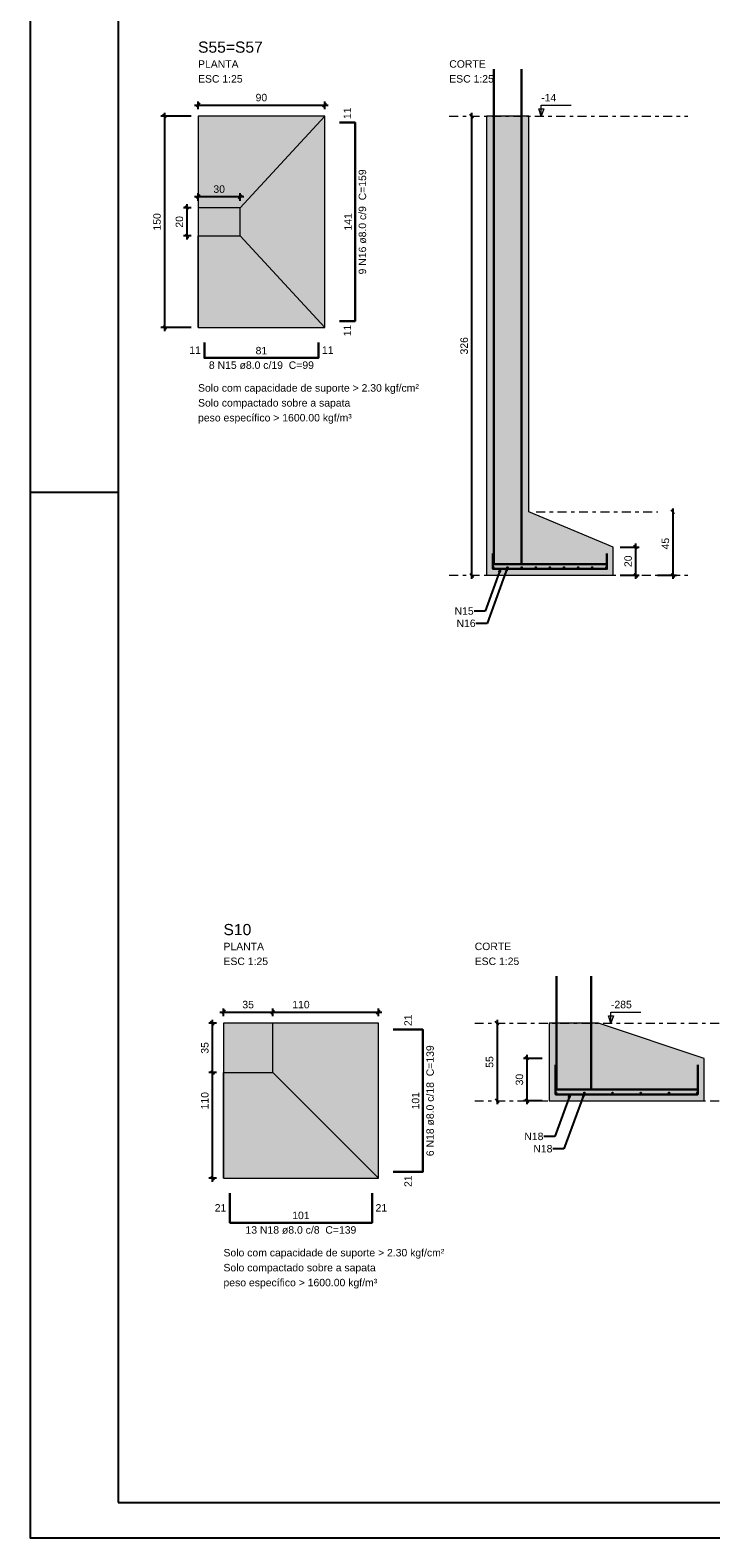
# Model space of a CAD drawing. Header units: millimetres. Extents: x 0 to 119, y 0 to 84.
# Tile 1 of 16: x 0 to 19, y 0 to 43. Entities that reach past the tile are written whole.
import ezdxf

# ---------------------------------------------------------------- set-up
doc = ezdxf.new("R2010")
doc.units = ezdxf.units.MM
doc.header["$MEASUREMENT"] = 0
doc.linetypes.add('DASHDOT', pattern=[2.54, 1.27, -0.635, 0, -0.635])
doc.linetypes.add('NULL', pattern=[0])
doc.layers.get('0').update_dxf_attribs({"lineweight": 18})
for name, color, linetype, lineweight in [('Descrição da armadura', 7, 'Continuous', 0), ('DT-Armadura', 2, 'Continuous', 30), ('DT-Barras no corte', 5, 'Continuous', 5), ('DT-Cotas', 9, 'Continuous', 5), ('DT-Forma', 5, 'Continuous', 5), ('DT-Hachura sapatas em corte', 43, 'Continuous', 5), ('DT-Hachura sapatas em planta', 43, 'Continuous', 5), ('DT-Pontilhado', 9, 'DASHDOT', 5), ('DT-Textos', 7, 'Continuous', 5), ('DT-Título', 3, 'Continuous', 20), ('Textos armaduras', 7, 'Continuous', 0)]:
    doc.layers.add(name, color=color, linetype=linetype, lineweight=lineweight)
doc.layers.add('SEDUC_MARF', color=1, linetype='Continuous')
doc.layers.add('SEDUC_MARGG', color=7, linetype='Continuous')
doc.styles.add('Arial', font='txt')
doc.dimstyles.get("Standard").update_dxf_attribs({"dimtxt": 0.18, "dimasz": 0.18, "dimexe": 0.18, "dimexo": 0.0625, "dimgap": 0.09, "dimtad": 0, "dimtih": 1, "dimtoh": 1, "dimdec": 4, "dimzin": 0, "dimdsep": 46, "dimtxsty": 'Standard', "dimcen": 0.09, "dimadec": 0, "dimazin": 0, "dimtfac": 1, "dimtdec": 4, "dimtofl": 0, "dimtmove": 0, "dimatfit": 3, "dimfxl": 1, "dimtolj": 1, "dimtzin": 0, "dimarcsym": 0})
doc.dimstyles.new('UM_25.000000', dxfattribs={"dimtxt": 0.18, "dimasz": 0.1, "dimexe": 0.1, "dimexo": 0.2, "dimgap": 0, "dimtad": 1, "dimtih": 1, "dimtoh": 1, "dimdec": 1, "dimlfac": 25, "dimzin": 0, "dimdsep": 46, "dimtxsty": 'Standard', "dimcen": 0.09, "dimdle": 0.1, "dimadec": 1, "dimazin": 2, "dimtfac": 1, "dimtdec": 4, "dimtofl": 0, "dimtmove": 0, "dimatfit": 3, "dimfxl": 1, "dimtolj": 1, "dimarcsym": 0})

# ---------------------------------------------------------------- blocks, each defined once
blk = doc.blocks.new('_Oblique')
at = {"color": 0, "linetype": 'ByBlock', "lineweight": -2}
blk.add_line((-0.5, -0.5), (0.5, 0.5), dxfattribs=at)
blk = doc.blocks.new('*D72')
at = {"layer": 'Defpoints', "color": 0}
for p in [(4.7708, 40.379994), (3.8177, 34.379994), (4.7708, 34.379994)]:
    blk.add_point(p, dxfattribs=at)
at = {"layer": 'DT-Cotas', "color": 0, "lineweight": -2}
for p, q in [((4.5708, 40.379994), (3.7177, 40.379994)), ((3.8177, 40.479994), (3.8177, 34.279994)), ((4.5708, 34.379994), (3.7177, 34.379994))]:
    blk.add_line(p, q, dxfattribs=at)
at = {"layer": 'DT-Cotas', "color": 0, "lineweight": -2, "xscale": 0.1, "yscale": 0.1, "zscale": 0.1}
for p, rotation in [((3.8177, 40.379994), 90), ((3.8177, 34.379994), 270)]:
    blk.add_blockref('_Oblique', p, dxfattribs=dict(at, rotation=rotation))
at = {"layer": 'DT-Cotas', "color": 7, "insert": (3.6059, 37.379994), "char_height": 0.2118, "attachment_point": 5, "rotation": 90, "style": 'Arial'}
blk.add_mtext('\\A1;150', dxfattribs=at)
blk = doc.blocks.new('*D73')
at = {"layer": 'Defpoints', "color": 0}
for p in [(8.3708, 40.697694), (4.7708, 40.379994), (8.3708, 40.379994)]:
    blk.add_point(p, dxfattribs=at)
at = {"layer": 'DT-Cotas', "color": 0, "lineweight": -2}
for p, q in [((4.6708, 40.697694), (8.4708, 40.697694)), ((4.7708, 40.579994), (4.7708, 40.797694)), ((8.3708, 40.579994), (8.3708, 40.797694))]:
    blk.add_line(p, q, dxfattribs=at)
at = {"layer": 'DT-Cotas', "color": 0, "lineweight": -2, "xscale": 0.1, "yscale": 0.1, "zscale": 0.1, "rotation": 180}
blk.add_blockref('_Oblique', (4.7708, 40.697694), dxfattribs=at)
at = {"layer": 'DT-Cotas', "color": 0, "lineweight": -2, "xscale": 0.1, "yscale": 0.1, "zscale": 0.1}
blk.add_blockref('_Oblique', (8.3708, 40.697694), dxfattribs=at)
at = {"layer": 'DT-Cotas', "color": 7, "insert": (6.5708, 40.909494), "char_height": 0.2118, "attachment_point": 5, "rotation": 0.0057296, "style": 'Arial'}
blk.add_mtext('\\A1;90', dxfattribs=at)
blk = doc.blocks.new('*D74')
at = {"layer": 'Defpoints', "color": 0}
for p in [(4.7708, 37.779994), (4.4531, 36.979994), (4.7708, 36.979994)]:
    blk.add_point(p, dxfattribs=at)
at = {"layer": 'DT-Cotas', "color": 0, "lineweight": -2}
for p, q in [((4.5708, 37.779994), (4.3531, 37.779994)), ((4.4531, 37.879994), (4.4531, 36.879994)), ((4.5708, 36.979994), (4.3531, 36.979994))]:
    blk.add_line(p, q, dxfattribs=at)
at = {"layer": 'DT-Cotas', "color": 0, "lineweight": -2, "xscale": 0.1, "yscale": 0.1, "zscale": 0.1}
for p, rotation in [((4.4531, 37.779994), 90), ((4.4531, 36.979994), 270)]:
    blk.add_blockref('_Oblique', p, dxfattribs=dict(at, rotation=rotation))
at = {"layer": 'DT-Cotas', "color": 7, "insert": (4.2413, 37.379994), "char_height": 0.2118, "attachment_point": 5, "rotation": 90, "style": 'Arial'}
blk.add_mtext('\\A1;20', dxfattribs=at)
blk = doc.blocks.new('*D75')
at = {"layer": 'Defpoints', "color": 0}
for p in [(4.7708, 37.779994), (5.9708, 38.097694), (5.9708, 37.779994)]:
    blk.add_point(p, dxfattribs=at)
at = {"layer": 'DT-Cotas', "color": 0, "lineweight": -2}
for p, q in [((4.7708, 37.979994), (4.7708, 38.197694)), ((5.9708, 37.979994), (5.9708, 38.197694)), ((4.6708, 38.097694), (6.0708, 38.097694))]:
    blk.add_line(p, q, dxfattribs=at)
at = {"layer": 'DT-Cotas', "color": 0, "lineweight": -2, "xscale": 0.1, "yscale": 0.1, "zscale": 0.1, "rotation": 180}
blk.add_blockref('_Oblique', (4.7708, 38.097694), dxfattribs=at)
at = {"layer": 'DT-Cotas', "color": 0, "lineweight": -2, "xscale": 0.1, "yscale": 0.1, "zscale": 0.1}
blk.add_blockref('_Oblique', (5.9708, 38.097694), dxfattribs=at)
at = {"layer": 'DT-Cotas', "color": 7, "insert": (5.3708, 38.309494), "char_height": 0.2118, "attachment_point": 5, "rotation": 0.0057296, "style": 'Arial'}
blk.add_mtext('\\A1;30', dxfattribs=at)
blk = doc.blocks.new('*D76')
at = {"layer": 'Defpoints', "color": 0}
for p in [(12.54408, 40.379994), (12.54408, 27.339994), (12.54408, 27.339994)]:
    blk.add_point(p, dxfattribs=at)
at = {"layer": 'DT-Cotas', "color": 0, "lineweight": -2}
blk.add_line((12.54408, 40.479994), (12.54408, 27.239994), dxfattribs=at)
at = {"layer": 'DT-Cotas', "color": 0, "lineweight": -2, "xscale": 0.1, "yscale": 0.1, "zscale": 0.1}
for p, rotation in [((12.54408, 40.379994), 90), ((12.54408, 27.339994), 270)]:
    blk.add_blockref('_Oblique', p, dxfattribs=dict(at, rotation=rotation))
at = {"layer": 'DT-Cotas', "color": 7, "insert": (12.33228, 33.859994), "char_height": 0.2118, "attachment_point": 5, "rotation": 90, "style": 'Arial'}
blk.add_mtext('\\A1;326', dxfattribs=at)
blk = doc.blocks.new('*D77')
at = {"layer": 'Defpoints', "color": 0}
for p in [(16.56768, 28.139994), (16.56768, 27.339994), (17.20308, 27.339994)]:
    blk.add_point(p, dxfattribs=at)
at = {"layer": 'DT-Cotas', "color": 0, "lineweight": -2}
for p, q in [((16.76768, 28.139994), (17.30308, 28.139994)), ((17.20308, 28.239994), (17.20308, 27.239994)), ((16.76768, 27.339994), (17.30308, 27.339994))]:
    blk.add_line(p, q, dxfattribs=at)
at = {"layer": 'DT-Cotas', "color": 0, "lineweight": -2, "xscale": 0.1, "yscale": 0.1, "zscale": 0.1}
for p, rotation in [((17.20308, 28.139994), 90), ((17.20308, 27.339994), 270)]:
    blk.add_blockref('_Oblique', p, dxfattribs=dict(at, rotation=rotation))
at = {"layer": 'DT-Cotas', "color": 7, "insert": (16.99128, 27.739994), "char_height": 0.2118, "attachment_point": 5, "rotation": 90, "style": 'Arial'}
blk.add_mtext('\\A1;20', dxfattribs=at)
blk = doc.blocks.new('*D78')
at = {"layer": 'Defpoints', "color": 0}
for p in [(18.26208, 29.139994), (17.62668, 27.339994), (18.26208, 27.339994)]:
    blk.add_point(p, dxfattribs=at)
at = {"layer": 'DT-Cotas', "color": 0, "lineweight": -2}
for p, q in [((18.26208, 29.239994), (18.26208, 27.239994)), ((17.82668, 27.339994), (18.36208, 27.339994))]:
    blk.add_line(p, q, dxfattribs=at)
at = {"layer": 'DT-Cotas', "color": 0, "lineweight": -2, "xscale": 0.1, "yscale": 0.1, "zscale": 0.1}
for p, rotation in [((18.26208, 29.139994), 90.00000000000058), ((18.26208, 27.339994), 270.0000000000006)]:
    blk.add_blockref('_Oblique', p, dxfattribs=dict(at, rotation=rotation))
at = {"layer": 'DT-Cotas', "color": 7, "insert": (18.05028, 28.239994), "char_height": 0.2118, "attachment_point": 5, "rotation": 90, "style": 'Arial'}
blk.add_mtext('\\A1;45', dxfattribs=at)
blk = doc.blocks.new('*D100')
at = {"layer": 'Defpoints', "color": 0}
for p in [(5.494, 14.616), (5.176, 10.216), (5.494, 10.216)]:
    blk.add_point(p, dxfattribs=at)
at = {"layer": 'DT-Cotas', "color": 0, "lineweight": -2}
for p, q in [((5.294, 14.616), (5.076, 14.616)), ((5.176, 14.716), (5.176, 10.116)), ((5.294, 10.216), (5.076, 10.216))]:
    blk.add_line(p, q, dxfattribs=at)
at = {"layer": 'DT-Cotas', "color": 0, "lineweight": -2, "xscale": 0.1, "yscale": 0.1, "zscale": 0.1}
for p, rotation in [((5.176, 14.616), 90), ((5.176, 10.216), 270)]:
    blk.add_blockref('_Oblique', p, dxfattribs=dict(at, rotation=rotation))
at = {"layer": 'DT-Cotas', "color": 7, "insert": (4.964, 12.416), "char_height": 0.2118, "attachment_point": 5, "rotation": 90, "style": 'Arial'}
blk.add_mtext('\\A1;110', dxfattribs=at)
blk = doc.blocks.new('*D101')
at = {"layer": 'Defpoints', "color": 0}
for p in [(5.494, 14.616), (9.894, 14.934), (9.894, 14.616)]:
    blk.add_point(p, dxfattribs=at)
at = {"layer": 'DT-Cotas', "color": 0, "lineweight": -2}
for p, q in [((5.494, 14.816), (5.494, 15.034)), ((9.894, 14.816), (9.894, 15.034)), ((5.394, 14.934), (9.994, 14.934))]:
    blk.add_line(p, q, dxfattribs=at)
at = {"layer": 'DT-Cotas', "color": 0, "lineweight": -2, "xscale": 0.1, "yscale": 0.1, "zscale": 0.1, "rotation": 180}
blk.add_blockref('_Oblique', (5.494, 14.934), dxfattribs=at)
at = {"layer": 'DT-Cotas', "color": 0, "lineweight": -2, "xscale": 0.1, "yscale": 0.1, "zscale": 0.1}
blk.add_blockref('_Oblique', (9.894, 14.934), dxfattribs=at)
at = {"layer": 'DT-Cotas', "color": 7, "insert": (7.694, 15.146), "char_height": 0.2118, "attachment_point": 5, "rotation": 0.0057, "style": 'Arial'}
blk.add_mtext('\\A1;110', dxfattribs=at)
blk = doc.blocks.new('*D102')
at = {"layer": 'Defpoints', "color": 0}
for p in [(5.494, 14.616), (5.176, 13.216), (5.494, 13.216)]:
    blk.add_point(p, dxfattribs=at)
at = {"layer": 'DT-Cotas', "color": 0, "lineweight": -2}
for p, q in [((5.294, 14.616), (5.076, 14.616)), ((5.176, 14.716), (5.176, 13.116)), ((5.294, 13.216), (5.076, 13.216))]:
    blk.add_line(p, q, dxfattribs=at)
at = {"layer": 'DT-Cotas', "color": 0, "lineweight": -2, "xscale": 0.1, "yscale": 0.1, "zscale": 0.1}
for p, rotation in [((5.176, 14.616), 90), ((5.176, 13.216), 270)]:
    blk.add_blockref('_Oblique', p, dxfattribs=dict(at, rotation=rotation))
at = {"layer": 'DT-Cotas', "color": 7, "insert": (4.964, 13.916), "char_height": 0.2118, "attachment_point": 5, "rotation": 90, "style": 'Arial'}
blk.add_mtext('\\A1;35', dxfattribs=at)
blk = doc.blocks.new('*D103')
at = {"layer": 'Defpoints', "color": 0}
for p in [(5.494, 14.616), (6.894, 14.934), (6.894, 14.616)]:
    blk.add_point(p, dxfattribs=at)
at = {"layer": 'DT-Cotas', "color": 0, "lineweight": -2}
for p, q in [((5.494, 14.816), (5.494, 15.034)), ((6.894, 14.816), (6.894, 15.034)), ((5.394, 14.934), (6.994, 14.934))]:
    blk.add_line(p, q, dxfattribs=at)
at = {"layer": 'DT-Cotas', "color": 0, "lineweight": -2, "xscale": 0.1, "yscale": 0.1, "zscale": 0.1, "rotation": 180}
blk.add_blockref('_Oblique', (5.494, 14.934), dxfattribs=at)
at = {"layer": 'DT-Cotas', "color": 0, "lineweight": -2, "xscale": 0.1, "yscale": 0.1, "zscale": 0.1}
blk.add_blockref('_Oblique', (6.894, 14.934), dxfattribs=at)
at = {"layer": 'DT-Cotas', "color": 7, "insert": (6.194, 15.146), "char_height": 0.2118, "attachment_point": 5, "rotation": 0.0057, "style": 'Arial'}
blk.add_mtext('\\A1;35', dxfattribs=at)
blk = doc.blocks.new('*D104')
at = {"layer": 'Defpoints', "color": 0}
for p in [(13.267, 14.616), (13.267, 12.416), (13.267, 12.416)]:
    blk.add_point(p, dxfattribs=at)
at = {"layer": 'DT-Cotas', "color": 0, "lineweight": -2}
blk.add_line((13.267, 14.716), (13.267, 12.316), dxfattribs=at)
at = {"layer": 'DT-Cotas', "color": 0, "lineweight": -2, "xscale": 0.1, "yscale": 0.1, "zscale": 0.1}
for p, rotation in [((13.267, 14.616), 90), ((13.267, 12.416), 270)]:
    blk.add_blockref('_Oblique', p, dxfattribs=dict(at, rotation=rotation))
at = {"layer": 'DT-Cotas', "color": 7, "insert": (13.055, 13.516), "char_height": 0.2118, "attachment_point": 5, "rotation": 90, "style": 'Arial'}
blk.add_mtext('\\A1;55', dxfattribs=at)
blk = doc.blocks.new('*D105')
at = {"layer": 'Defpoints', "color": 0}
for p in [(14.75, 13.616), (14.114, 12.416), (14.75, 12.416)]:
    blk.add_point(p, dxfattribs=at)
at = {"layer": 'DT-Cotas', "color": 0, "lineweight": -2}
for p, q in [((14.114, 13.716), (14.114, 12.316)), ((14.55, 13.616), (14.014, 13.616)), ((14.55, 12.416), (14.014, 12.416))]:
    blk.add_line(p, q, dxfattribs=at)
at = {"layer": 'DT-Cotas', "color": 0, "lineweight": -2, "xscale": 0.1, "yscale": 0.1, "zscale": 0.1}
for p, rotation in [((14.114, 13.616), 90), ((14.114, 12.416), 270)]:
    blk.add_blockref('_Oblique', p, dxfattribs=dict(at, rotation=rotation))
at = {"layer": 'DT-Cotas', "color": 7, "insert": (13.903, 13.016), "char_height": 0.2118, "attachment_point": 5, "rotation": 90, "style": 'Arial'}
blk.add_mtext('\\A1;30', dxfattribs=at)

msp = doc.modelspace()

# ---------------------------------------------------------------- hatches: boundary and pattern name
at = {"layer": 'DT-Hachura sapatas em corte', "linetype": 'Continuous'}
for points in [[(12.9677, 29.14), (12.9677, 29.14), (12.9677, 28.14), (12.9677, 27.34), (16.5677, 27.34), (16.5677, 28.14), (14.1677, 29.14), (14.1677, 29.14), (14.1677, 40.38), (12.9677, 40.38), (12.9677, 29.14)], [(14.7498, 14.6161), (14.7498, 14.6161), (14.7498, 13.6161), (14.7498, 12.4161), (19.1498, 12.4161), (19.1498, 13.6161), (16.1498, 14.6161), (16.1498, 14.6161), (14.7498, 14.6161)]]:
    msp.add_hatch(color=43, dxfattribs=at).paths.add_polyline_path(points)
at = {"layer": 'DT-Hachura sapatas em planta', "linetype": 'Continuous'}
for points in [[(4.7708, 34.38), (8.3708, 34.38), (8.3708, 40.38), (4.7708, 40.38), (4.7708, 34.38)], [(5.4939, 10.2161), (9.8939, 10.2161), (9.8939, 14.6161), (5.4939, 14.6161), (5.4939, 10.2161)]]:
    msp.add_hatch(color=43, dxfattribs=at).paths.add_polyline_path(points)

# ---------------------------------------------------------------- linework, layer by layer
at = {"layer": 'DT-Armadura'}
for points in [[(13.1777, 41.7143), (13.1777, 27.655), (15.5777, 27.655)], [(13.9577, 41.7143), (13.9577, 27.655), (16.3577, 27.655)], [(8.7944, 34.56), (9.2344, 34.56), (9.2344, 40.2), (8.7944, 40.2)], [(4.9508, 33.9564), (4.9508, 33.5164), (8.1908, 33.5164), (8.1908, 33.9564)], [(13.1477, 27.96), (13.1477, 27.52), (16.3877, 27.52), (16.3877, 27.96)], [(14.9598, 15.9504), (14.9598, 12.7311), (17.9598, 12.7311)], [(15.9398, 15.9504), (15.9398, 12.7311), (18.9398, 12.7311)], [(10.3175, 10.3961), (11.1575, 10.3961), (11.1575, 14.4361), (10.3175, 14.4361)], [(14.9298, 13.4361), (14.9298, 12.5961), (18.9698, 12.5961), (18.9698, 13.4361)], [(5.6739, 9.7925), (5.6739, 8.9525), (9.7139, 8.9525), (9.7139, 9.7925)]]:
    msp.add_lwpolyline(points, dxfattribs=at)
at = {"layer": 'DT-Barras no corte'}
for centre in [(13.1637, 27.568), (13.5647, 27.568), (13.9657, 27.568), (14.3667, 27.568), (14.7677, 27.568), (15.1687, 27.568), (15.5697, 27.568), (15.9707, 27.568), (16.3717, 27.568), (14.9458, 12.6441), (15.7474, 12.6441), (16.549, 12.6441), (17.3506, 12.6441), (18.1522, 12.6441), (18.9538, 12.6441)]:
    msp.add_circle(centre, 0.016, dxfattribs=at)
at = {"layer": 'DT-Forma'}
for p, q in [((4.7708, 40.38), (4.7708, 37.78)), ((8.3708, 40.38), (5.9708, 37.78)), ((4.7708, 34.38), (4.7708, 36.98)), ((4.7708, 34.38), (4.7708, 36.98)), ((8.3708, 34.38), (5.9708, 36.98)), ((9.8939, 14.6161), (6.8939, 14.6161)), ((5.4939, 10.2161), (5.4939, 13.2161)), ((5.4939, 10.2161), (5.4939, 13.2161)), ((9.8939, 10.2161), (6.8939, 13.2161))]:
    msp.add_line(p, q, dxfattribs=at)
for points in [[(4.7708, 34.38), (8.3708, 34.38), (8.3708, 40.38), (4.7708, 40.38), (4.7708, 34.38)], [(12.9677, 29.14), (12.9677, 29.14), (12.9677, 28.14), (12.9677, 27.34), (16.5677, 27.34), (16.5677, 28.14), (14.1677, 29.14), (14.1677, 29.14), (14.1677, 40.38), (12.9677, 40.38), (12.9677, 29.14)], [(4.7708, 36.98), (5.9708, 36.98), (5.9708, 37.78), (4.7708, 37.78), (4.7708, 36.98)], [(5.4939, 10.2161), (9.8939, 10.2161), (9.8939, 14.6161), (5.4939, 14.6161), (5.4939, 10.2161)], [(5.4939, 13.2161), (6.8939, 13.2161), (6.8939, 14.6161), (5.4939, 14.6161), (5.4939, 13.2161)], [(14.7498, 14.6161), (14.7498, 14.6161), (14.7498, 13.6161), (14.7498, 12.4161), (19.1498, 12.4161), (19.1498, 13.6161), (16.1498, 14.6161), (16.1498, 14.6161), (14.7498, 14.6161)]]:
    msp.add_lwpolyline(points, close=True, dxfattribs=at)
at = {"layer": 'DT-Pontilhado', "ltscale": 0.2}
for p, q in [((11.9087, 40.38), (18.6857, 40.38)), ((14.3795, 29.14), (17.8385, 29.14)), ((11.9087, 27.34), (18.6857, 27.34)), ((12.6318, 14.6161), (23.4206, 14.6161)), ((12.6318, 12.4161), (23.4206, 12.4161))]:
    msp.add_line(p, q, dxfattribs=at)
at = {"layer": 'DT-Textos'}
for points in [[(14.5207, 40.38), (14.5207, 40.6977), (15.3679, 40.6977)], [(16.5028, 14.6161), (16.5028, 14.9338), (17.35, 14.9338)]]:
    msp.add_lwpolyline(points, dxfattribs=at)
for points in [[(14.5913, 40.5918), (14.5207, 40.38), (14.4501, 40.5918), (14.5913, 40.5918)], [(16.5734, 14.8279), (16.5028, 14.6161), (16.4322, 14.8279), (16.5734, 14.8279)]]:
    msp.add_lwpolyline(points, close=True, dxfattribs=at)
at = {"layer": 'SEDUC_MARF'}
msp.add_line((0, 29.7), (2.5, 29.7), dxfattribs=at)
msp.add_lwpolyline([(118.9, 84.1), (0, 84.1), (0, 0), (118.9, 0)], close=True, dxfattribs=at)
at = {"layer": 'SEDUC_MARGG'}
msp.add_lwpolyline([(2.5, 1), (117.9, 1), (117.9, 83.1), (2.5, 83.1), (2.5, 1)], dxfattribs=at)

# ---------------------------------------------------------------- texts
at = {"layer": 'Descrição da armadura', "linetype": 'NULL', "char_height": 0.2118, "attachment_point": 8, "rotation": 90.00021, "line_spacing_factor": 0.9, "style": 'Arial'}
for s, insert, width in [('9 N16 ø8.0 c/9  C=159', (9.5521, 37.3796), 5.851826), ('6 N18 ø8.0 c/18  C=139', (11.4756, 12.416), 6.174395)]:
    msp.add_mtext(s, dxfattribs=dict(at, insert=insert, width=width))
at = {"layer": 'Descrição da armadura', "linetype": 'NULL', "char_height": 0.2118, "line_spacing_factor": 0.9, "style": 'Arial'}
for s, insert, width, attachment_point in [('8 N15 ø8.0 c/19  C=99', (6.571, 33.1985), 5.851826, 8), ('N15', (12.6018, 26.3258), 1.103994, 6), ('N16', (12.6575, 25.9758), 1.103994, 6), ('N18', (14.5842, 11.4019), 1.103994, 6), ('N18', (14.8402, 11.0519), 1.103994, 6), ('13 N18 ø8.0 c/8  C=139', (7.6935, 8.6349), 6.174395, 8)]:
    msp.add_mtext(s, dxfattribs=dict(at, insert=insert, width=width, attachment_point=attachment_point))
at = {"layer": 'DT-Textos', "linetype": 'NULL', "char_height": 0.2118, "attachment_point": 7, "line_spacing_factor": 0.798, "style": 'Arial'}
for s, insert, width in [('PLANTA', (4.771, 41.7565), 2.256279), ('CORTE', (11.909, 41.7565), 2.03), ('ESC 1:25', (4.771, 41.3335), 2.482559), ('ESC 1:25', (11.909, 41.3335), 2.482559), ('-14', (14.521, 40.8035), 0.838281), ('Solo com capacidade de suporte > 2.30 kgf/cm²', (4.771, 32.4936), 12.299795), ('Solo compactado sobre a sapata', (4.771, 32.0696), 8.479951), ('peso específico > 1600.00 kgf/m³', (4.771, 31.6466), 8.560098), ('PLANTA', (5.4935, 16.6919), 2.256279), ('CORTE', (12.6315, 16.6919), 2.03), ('ESC 1:25', (5.4935, 16.2679), 2.482559), ('ESC 1:25', (12.6315, 16.2679), 2.482559), ('-285', (16.5025, 15.0399), 1.16085), ('Solo com capacidade de suporte > 2.30 kgf/cm²', (5.4935, 7.93), 12.299795), ('Solo compactado sobre a sapata', (5.4935, 7.506), 8.479951), ('peso específico > 1600.00 kgf/m³', (5.4935, 7.082), 8.560098)]:
    msp.add_mtext(s, dxfattribs=dict(at, insert=insert, width=width))
at = {"layer": 'DT-Título', "linetype": 'NULL', "char_height": 0.3177, "attachment_point": 7, "line_spacing_factor": 0.798, "style": 'Arial'}
for s, insert, width in [('S55=S57', (4.771, 42.1804), 3.645469), ('S10', (5.4935, 17.1148), 1.565781)]:
    msp.add_mtext(s, dxfattribs=dict(at, insert=insert, width=width))
at = {"layer": 'Textos armaduras', "linetype": 'NULL', "char_height": 0.2118, "rotation": 90.00021, "line_spacing_factor": 0.9, "style": 'Arial'}
for s, insert, width, attachment_point in [('11', (9.1203, 40.3), 1.045137, 7), ('141', (9.1371, 37.38), 1.367705, 8), ('11', (8.9085, 34.46), 1.045137, 3), ('21', (10.8434, 14.5361), 1.045137, 7), ('101', (11.0602, 12.4161), 1.367705, 8), ('21', (10.6316, 10.2961), 1.045137, 3)]:
    msp.add_mtext(s, dxfattribs=dict(at, insert=insert, width=width, attachment_point=attachment_point))
at = {"layer": 'Textos armaduras', "linetype": 'NULL', "char_height": 0.2118, "line_spacing_factor": 0.9, "style": 'Arial'}
for s, insert, width, attachment_point in [('11', (4.8508, 33.6305), 1.045137, 9), ('81', (6.5708, 33.6137), 1.045137, 8), ('11', (8.2908, 33.8423), 1.045137, 1), ('21', (5.5739, 9.2666), 1.045137, 9), ('21', (9.8139, 9.4784), 1.045137, 1), ('101', (7.6939, 9.0498), 1.367705, 8)]:
    msp.add_mtext(s, dxfattribs=dict(at, insert=insert, width=width, attachment_point=attachment_point))

# ---------------------------------------------------------------- dimensions: what is measured, and where the dimension line sits
at = {"layer": 'DT-Cotas'}
for base, p1, p2, picture, middle in [((8.3708, 40.6977), (4.7708, 40.38), (8.3708, 40.38), '*D73', (6.5708, 40.9095)), ((5.9708, 38.0977), (4.7708, 37.78), (5.9708, 37.78), '*D75', (5.3708, 38.3095)), ((9.8939, 14.9338), (5.4939, 14.6161), (9.8939, 14.6161), '*D101', (7.6939, 15.1456)), ((6.8939, 14.9338), (5.4939, 14.6161), (6.8939, 14.6161), '*D103', (6.1939, 15.1456))]:
    dim = msp.add_linear_dim(base=base, p1=p1, p2=p2, dimstyle='UM_25.000000', override={"dimtxt": 0.2118, "dimasz": 0.1, "dimexe": 0.1, "dimexo": 0.2, "dimtad": 1, "dimtih": 0, "dimtoh": 0, "dimdec": 1, "dimlfac": 25, "dimzin": 8, "dimtxsty": 'Arial', "dimblk": 'Oblique', "dimblk1": 'Oblique', "dimblk2": 'Oblique', "dimsah": 1, "dimdle": 0.1, "dimse1": 0, "dimse2": 0, "dimclrt": 7, "dimadec": 1, "dimazin": 3, "dimtmove": 2, "dimldrblk": 'Oblique'}, dxfattribs=at)
    dim.commit()
    dim.dimension.update_dxf_attribs({"geometry": picture, "text_midpoint": middle, "dimtype": 160, "text_rotation": 0.00573})
for base, p1, p2, override, picture, middle in [((3.8177, 34.38), (4.7708, 40.38), (4.7708, 34.38), {"dimtxt": 0.2118, "dimasz": 0.1, "dimexe": 0.1, "dimexo": 0.2, "dimtad": 1, "dimtih": 0, "dimtoh": 0, "dimdec": 1, "dimlfac": 25, "dimzin": 8, "dimtxsty": 'Arial', "dimblk": 'Oblique', "dimblk1": 'Oblique', "dimblk2": 'Oblique', "dimsah": 1, "dimdle": 0.1, "dimse1": 0, "dimse2": 0, "dimclrt": 7, "dimadec": 1, "dimazin": 3, "dimtmove": 2, "dimldrblk": 'Oblique'}, '*D72', (3.6059, 37.38)), ((12.5441, 27.34), (12.5441, 40.38), (12.5441, 27.34), {"dimtxt": 0.2118, "dimasz": 0.1, "dimexe": 0.1, "dimexo": 0.2, "dimtad": 1, "dimtih": 0, "dimtoh": 0, "dimdec": 1, "dimlfac": 25, "dimzin": 8, "dimtxsty": 'Arial', "dimblk": 'Oblique', "dimblk1": 'Oblique', "dimblk2": 'Oblique', "dimsah": 1, "dimdle": 0.1, "dimse1": 1, "dimse2": 1, "dimclrt": 7, "dimadec": 1, "dimazin": 3, "dimtmove": 2, "dimldrblk": 'Oblique'}, '*D76', (12.3323, 33.86)), ((4.4531, 36.98), (4.7708, 37.78), (4.7708, 36.98), {"dimtxt": 0.2118, "dimasz": 0.1, "dimexe": 0.1, "dimexo": 0.2, "dimtad": 1, "dimtih": 0, "dimtoh": 0, "dimdec": 1, "dimlfac": 25, "dimzin": 8, "dimtxsty": 'Arial', "dimblk": 'Oblique', "dimblk1": 'Oblique', "dimblk2": 'Oblique', "dimsah": 1, "dimdle": 0.1, "dimse1": 0, "dimse2": 0, "dimclrt": 7, "dimadec": 1, "dimazin": 3, "dimtmove": 2, "dimldrblk": 'Oblique'}, '*D74', (4.2413, 37.38)), ((18.2621, 27.34), (18.2621, 29.14), (17.6267, 27.34), {"dimtxt": 0.2118, "dimasz": 0.1, "dimexe": 0.1, "dimexo": 0.2, "dimtad": 1, "dimtih": 0, "dimtoh": 0, "dimdec": 1, "dimlfac": 25, "dimzin": 8, "dimtxsty": 'Arial', "dimblk": 'Oblique', "dimblk1": 'Oblique', "dimblk2": 'Oblique', "dimsah": 1, "dimdle": 0.1, "dimse1": 1, "dimse2": 0, "dimclrt": 7, "dimadec": 1, "dimazin": 3, "dimtmove": 2, "dimldrblk": 'Oblique'}, '*D78', (18.0503, 28.24)), ((17.2031, 27.34), (16.5677, 28.14), (16.5677, 27.34), {"dimtxt": 0.2118, "dimasz": 0.1, "dimexe": 0.1, "dimexo": 0.2, "dimtad": 1, "dimtih": 0, "dimtoh": 0, "dimdec": 1, "dimlfac": 25, "dimzin": 8, "dimtxsty": 'Arial', "dimblk": 'Oblique', "dimblk1": 'Oblique', "dimblk2": 'Oblique', "dimsah": 1, "dimdle": 0.1, "dimse1": 0, "dimse2": 0, "dimclrt": 7, "dimadec": 1, "dimazin": 3, "dimtmove": 2, "dimldrblk": 'Oblique'}, '*D77', (16.9913, 27.74)), ((5.1762, 10.2161), (5.4939, 14.6161), (5.4939, 10.2161), {"dimtxt": 0.2118, "dimasz": 0.1, "dimexe": 0.1, "dimexo": 0.2, "dimtad": 1, "dimtih": 0, "dimtoh": 0, "dimdec": 1, "dimlfac": 25, "dimzin": 8, "dimtxsty": 'Arial', "dimblk": 'Oblique', "dimblk1": 'Oblique', "dimblk2": 'Oblique', "dimsah": 1, "dimdle": 0.1, "dimse1": 0, "dimse2": 0, "dimclrt": 7, "dimadec": 1, "dimazin": 3, "dimtmove": 2, "dimldrblk": 'Oblique'}, '*D100', (4.9644, 12.4161)), ((5.1762, 13.2161), (5.4939, 14.6161), (5.4939, 13.2161), {"dimtxt": 0.2118, "dimasz": 0.1, "dimexe": 0.1, "dimexo": 0.2, "dimtad": 1, "dimtih": 0, "dimtoh": 0, "dimdec": 1, "dimlfac": 25, "dimzin": 8, "dimtxsty": 'Arial', "dimblk": 'Oblique', "dimblk1": 'Oblique', "dimblk2": 'Oblique', "dimsah": 1, "dimdle": 0.1, "dimse1": 0, "dimse2": 0, "dimclrt": 7, "dimadec": 1, "dimazin": 3, "dimtmove": 2, "dimldrblk": 'Oblique'}, '*D102', (4.9644, 13.9161)), ((13.2672, 12.4161), (13.2672, 14.6161), (13.2672, 12.4161), {"dimtxt": 0.2118, "dimasz": 0.1, "dimexe": 0.1, "dimexo": 0.2, "dimtad": 1, "dimtih": 0, "dimtoh": 0, "dimdec": 1, "dimlfac": 25, "dimzin": 8, "dimtxsty": 'Arial', "dimblk": 'Oblique', "dimblk1": 'Oblique', "dimblk2": 'Oblique', "dimsah": 1, "dimdle": 0.1, "dimse1": 1, "dimse2": 1, "dimclrt": 7, "dimadec": 1, "dimazin": 3, "dimtmove": 2, "dimldrblk": 'Oblique'}, '*D104', (13.0554, 13.5161)), ((14.1144, 12.4161), (14.7498, 13.6161), (14.7498, 12.4161), {"dimtxt": 0.2118, "dimasz": 0.1, "dimexe": 0.1, "dimexo": 0.2, "dimtad": 1, "dimtih": 0, "dimtoh": 0, "dimdec": 1, "dimlfac": 25, "dimzin": 8, "dimtxsty": 'Arial', "dimblk": 'Oblique', "dimblk1": 'Oblique', "dimblk2": 'Oblique', "dimsah": 1, "dimdle": 0.1, "dimse1": 0, "dimse2": 0, "dimclrt": 7, "dimadec": 1, "dimazin": 3, "dimtmove": 2, "dimldrblk": 'Oblique'}, '*D105', (13.9026, 13.0161))]:
    dim = msp.add_linear_dim(base=base, p1=p1, p2=p2, angle=90, dimstyle='UM_25.000000', override=override, dxfattribs=at)
    dim.commit()
    dim.dimension.update_dxf_attribs({"geometry": picture, "text_midpoint": middle, "dimtype": 160, "text_rotation": 90})

# ---------------------------------------------------------------- leaders
for points in [[(13.3642, 27.52), (12.9295, 26.3258), (12.6118, 26.3258)], [(13.5647, 27.568), (12.9852, 25.9758), (12.6675, 25.9758)], [(15.3466, 12.5961), (14.9119, 11.4019), (14.5942, 11.4019)], [(15.7474, 12.6441), (15.1679, 11.0519), (14.8502, 11.0519)]]:
    msp.add_leader(points, dimstyle='Standard', override={"dimasz": 0.1, "dimldrblk": 'Closed'}, dxfattribs=at)

doc.saveas('drawing.dxf')
